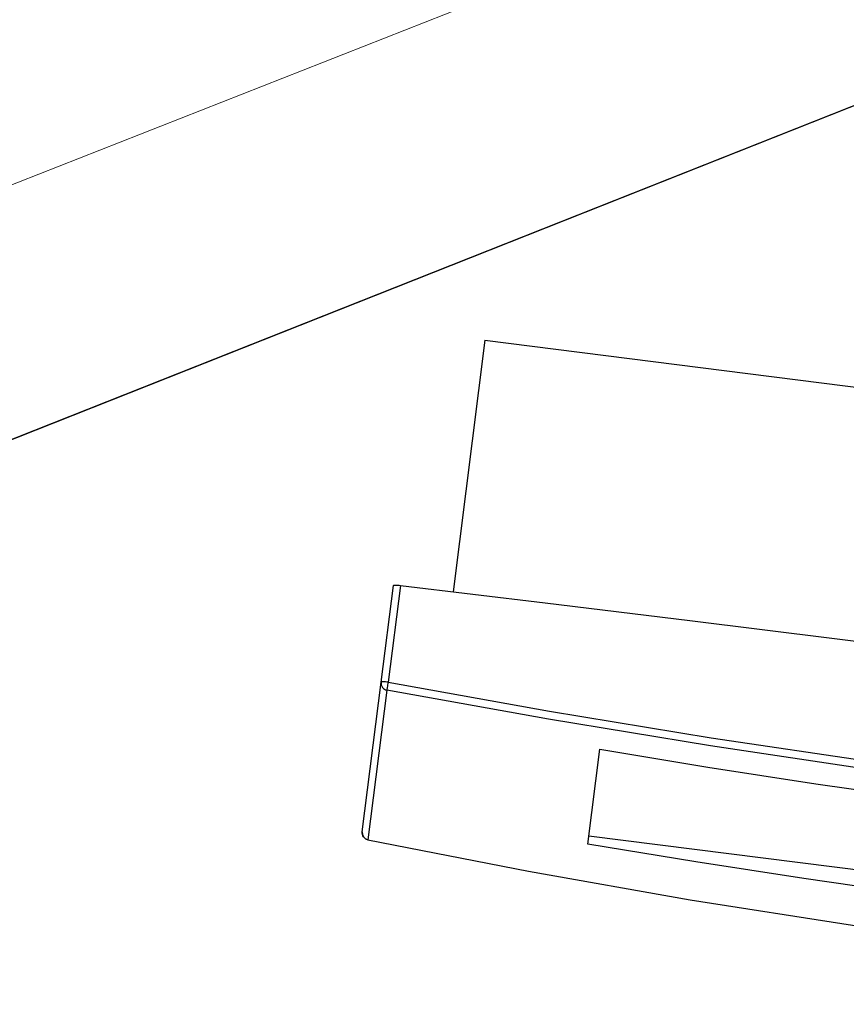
# Model space of a CAD drawing. Header units: millimetres. Extents: x -25785 to 64215, y 1802 to 45092.
# Tile 25 of 53: x 19066 to 19330, y 30574 to 30888. Entities that reach past the tile are written whole.
import ezdxf

# ---------------------------------------------------------------- set-up
doc = ezdxf.new("R2010")
doc.units = ezdxf.units.MM
doc.header["$MEASUREMENT"] = 0
doc.linetypes.add('CONTINU', pattern=[0])
for name, color, linetype in [('0_35___________', 7, 'Continuous'), ('LOC', 4, 'CONTINU'), ('PLAN', 7, 'CONTINU'), ('Ściany', 2, 'Continuous')]:
    doc.layers.add(name, color=color, linetype=linetype)
doc.layers.add('went grawita', color=150, linetype='Continuous', lineweight=13)
doc.styles.add('FDBES', font='simplex.shx')

# ---------------------------------------------------------------- blocks, each defined once
blk = doc.blocks.new('A$C7EBD59A9')
at = {"layer": 'PLAN', "color": 0, "linetype": 'Continuous'}
for p, q in [((16.65, 148.84), (351.35, 148.84)), ((16.65, 148.84), (16.65, 78.42)), ((0, 50.95), (0, 78.04)), ((0, 9.07), (0, 50.95)), ((1.87, 7.09), (1.84, 7.08))]:
    blk.add_line(p, q, dxfattribs=at)
at = {"layer": 'PLAN', "color": 6}
for p, q in [((1.91, 78.33), (1.91, 51.24)), ((1.87, 48.98), (1.87, 7.09))]:
    blk.add_line(p, q, dxfattribs=at)
at = {"layer": 'PLAN', "color": 3, "linetype": 'Continuous'}
for p, q in [((62.56, 13.58), (62.56, 40.11)), ((62.56, 15.88), (305.44, 15.88))]:
    blk.add_line(p, q, dxfattribs=at)
at = {"layer": 'PLAN', "color": 0, "linetype": 'Continuous', "flags": 128}
for points in [[(0, 78.04), (0.04, 78.1), (0.14, 78.15), (0.32, 78.2), (0.56, 78.24), (0.84, 78.28), (1.18, 78.3), (1.54, 78.32), (1.91, 78.33)], [(1.91, 78.33), (42.36, 78.55), (82.82, 78.72), (123.29, 78.83), (163.76, 78.89), (204.24, 78.89), (244.71, 78.83), (285.18, 78.72), (325.64, 78.55), (366.09, 78.33)], [(1.87, 7.09), (47.2, 4), (92.67, 1.78), (138.3, 0.45), (184, 0), (229.53, 0.44), (275.07, 1.77), (320.63, 3.99), (366.13, 7.09)]]:
    blk.add_lwpolyline(points, dxfattribs=at)
at = {"layer": 'PLAN', "color": 6, "flags": 128}
for points in [[(1.91, 51.24), (1.54, 51.23), (1.18, 51.21), (0.84, 51.19), (0.56, 51.15), (0.32, 51.11), (0.14, 51.06), (0.04, 51.01), (0, 50.95)], [(0, 50.95), (0.04, 50.58), (0.14, 50.22), (0.31, 49.89), (0.54, 49.6), (0.82, 49.35), (1.14, 49.16), (1.5, 49.04), (1.87, 48.98)], [(1.91, 51.24), (1.89, 50.85), (1.87, 50.46), (1.86, 50.09), (1.85, 49.76), (1.84, 49.47), (1.85, 49.24), (1.85, 49.07), (1.87, 48.98)], [(1.91, 51.24), (47.33, 48.88), (92.82, 47.19), (138.39, 46.18), (184, 45.84), (229.52, 46.18), (275.04, 47.19), (320.58, 48.88), (366.09, 51.24)], [(366.13, 48.98), (320.71, 46.62), (275.21, 44.93), (229.62, 43.91), (184, 43.57), (138.47, 43.91), (92.93, 44.92), (47.38, 46.61), (1.87, 48.98)], [(1.87, 7.09), (1.5, 7.15), (1.14, 7.28), (0.82, 7.47), (0.54, 7.72), (0.31, 8.01), (0.14, 8.34), (0.04, 8.7), (0, 9.07)]]:
    blk.add_lwpolyline(points, dxfattribs=at)
at = {"layer": 'PLAN', "color": 3, "linetype": 'Continuous', "flags": 128}
for points in [[(62.56, 40.11), (92.91, 38.95), (123.27, 38.12), (153.63, 37.62), (184, 37.46), (214.37, 37.62), (244.73, 38.12), (275.09, 38.95), (305.44, 40.11)], [(305.44, 13.58), (275.09, 12.42), (244.73, 11.6), (214.37, 11.1), (184, 10.93), (153.63, 11.1), (123.27, 11.6), (92.91, 12.42), (62.56, 13.58)]]:
    blk.add_lwpolyline(points, dxfattribs=at)
at = {"layer": 'PLAN', "color": 0, "linetype": 'Continuous'}
blk.add_arc((2, 9.07), 2, 180, 265.5395, dxfattribs=at)
blk = doc.blocks.new('CONSOLE2')
at = {"layer": 'LOC', "color": 6}
blk.add_line((800, 0), (-300, 0), dxfattribs=at)
at = {"layer": 'LOC', "xscale": 1.149999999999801, "yscale": 1.149999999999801, "zscale": 1.149999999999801, "rotation": 331.173118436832}
blk.add_blockref('A$C7EBD59A9', (-107.02, -166.94), dxfattribs=at)

msp = doc.modelspace()

# ---------------------------------------------------------------- linework, layer by layer
at = {"layer": 'went grawita'}
msp.add_line((18926.11518, 30781.28634), (19670.39327, 31074.62935), dxfattribs=at)
at = {"layer": 'Ściany', "linetype": 'Continuous'}
msp.add_line((18747.62791, 30628.9469), (19885.36185, 31079.83712), dxfattribs=at)

# ---------------------------------------------------------------- block references
at = {"layer": 'LOC', "rotation": 21.61869571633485}
msp.add_blockref('CONSOLE2', (19212.45607, 30813.16086), dxfattribs=at)

# ---------------------------------------------------------------- texts
at = {"layer": '0_35___________', "insert": (19153.07399, 31288.19716), "char_height": 160, "attachment_point": 5, "rotation": 291.5109332, "style": 'FDBES'}
msp.add_mtext('{\\fArial|b0|i0|c238|p34;\\C2;70 min 2,0Pb\\P60}', dxfattribs=at)

doc.saveas('drawing.dxf')
